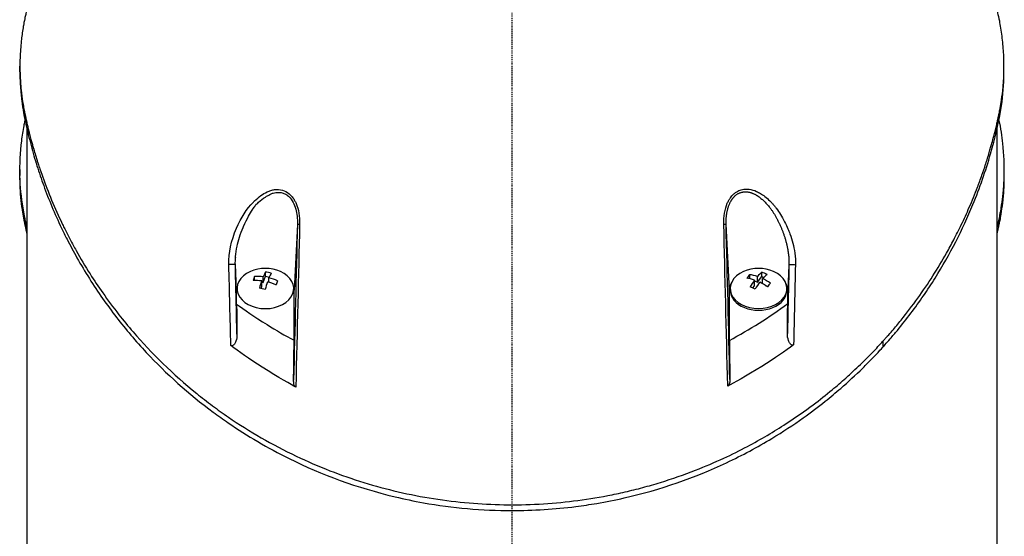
# Model space of a CAD drawing. Header units: millimetres. Extents: x 0 to 4378, y 0 to 2376.
# Tile 191 of 256: x 2155 to 2275, y 721 to 784. Entities that reach past the tile are written whole.
import ezdxf

# ---------------------------------------------------------------- set-up
doc = ezdxf.new("R2010")
doc.units = ezdxf.units.MM
doc.header["$LTSCALE"] = 0.2
doc.linetypes.add('CENTER2', pattern=[1.125, 0.75, -0.125, 0.125, -0.125])
doc.layers.add('02_Center Line', color=1, linetype='CENTER2')

# ---------------------------------------------------------------- blocks, each defined once
blk = doc.blocks.new('A$C8e57dc05')
for p, q in [((-59.86, 175.37), (-59.86, 176.07)), ((59.86, 175.38), (59.86, 176.08)), ((-59, 168.38), (-59, 106)), ((59, 168.38), (59, 106)), ((-59.86, 163.46), (-59.86, 162.76)), ((59.86, 163.46), (59.86, 162.75)), ((-29.71, 160.78), (-29.71, 160.78)), ((-29.29, 160.53), (-29.29, 160.53)), ((-29.08, 160.99), (-29.08, 160.99)), ((-29.8, 160.27), (-29.8, 160.26)), ((-29.7, 160.33), (-29.7, 160.31)), ((29.8, 160.32), (29.8, 160.32)), ((30.64, 160.29), (30.64, 160.29)), ((-32.31, 158.5), (-32.3, 158.5)), ((-32.17, 158.68), (-32.17, 158.68)), ((-26.27, 158.5), (-26.27, 158.5)), ((-25.99, 158.5), (-25.99, 158.5)), ((25.93, 158.5), (25.93, 158.5)), ((26.21, 158.5), (26.21, 158.5)), ((31.49, 158.68), (31.49, 158.68)), ((31.62, 158.5), (31.62, 158.5)), ((-26.1, 156.97), (-26.1, 156.97)), ((-26.1, 156.79), (-26.5, 148.78)), ((26.05, 156.9), (26.05, 156.9)), ((26.45, 148.78), (26.05, 156.81)), ((-33.5, 148.78), (-33.65, 151.91)), ((-29.98, 150.48), (-29.98, 151)), ((30.41, 150.44), (30.41, 150.96)), ((33.7, 151.85), (33.55, 148.78)), ((-31.31, 149.97), (-31.31, 150.46)), ((-30.44, 149.24), (-30.44, 149.92)), ((-30.44, 149.77), (-30.26, 149.73)), ((-30.26, 149.73), (-29.98, 150.48)), ((-30.26, 149.73), (-30.26, 150.42)), ((-29.98, 150.48), (-29.51, 150.39)), ((-29.56, 149.74), (-29.56, 150.29)), ((28.92, 150.17), (28.92, 150.68)), ((29.5, 149.33), (29.5, 150.01)), ((29.5, 149.92), (29.87, 149.77)), ((29.87, 149.77), (29.87, 150.46)), ((29.87, 149.77), (30.41, 150.44)), ((30.41, 150.44), (30.63, 150.35)), ((30.5, 149.57), (30.5, 150.2)), ((-33.5, 147.1), (-33.5, 148.78)), ((-33.45, 148.78), (-33.45, 148.99)), ((-30.53, 148.99), (-30.44, 149.24)), ((-28.71, 149.44), (-28.69, 149.44)), ((-26.55, 148.78), (-26.55, 148.99)), ((-26.5, 142.69), (-26.5, 148.78)), ((26.45, 142.68), (26.45, 148.78)), ((26.55, 148.78), (26.55, 149)), ((29.29, 149.06), (29.5, 149.33)), ((30.81, 149.38), (31.11, 149.26)), ((33.45, 148.78), (33.45, 149)), ((33.55, 147.17), (33.55, 148.78)), ((45.13, 142.58), (45.13, 141.87))]:
    blk.add_line(p, q)
for centre, start, end in [((-30, 146.93), 66.1424, 113.8576), ((30, 146.93), 66.0014, 113.9986)]:
    blk.add_arc(centre, 4.52, start, end)
for centre, major_axis, ratio, start_param, end_param in [((-25.6, 156.78), (-0.5, 0.012), 0.024319, 5.169697, 6.258496), ((25.55, 156.79), (0.5, 0.012), 0.023755, 0.024678, 1.113289), ((-34.15, 151.9), (0.5, 0.012), 0.05885, 0.024714, 2.181472), ((-30, 148.99), (-3.45, 0), 0.707878, 5.270816, 10.437148), ((-30.35, 147), (-0.83, -4.43), 0.181241, 3.617405, 3.864551), ((-29.63, 147.92), (-4.01, 1.5), 0.682686, 4.878253, 5.047825), ((30, 149), (-3.45, 0), 0.707107, 5.274295, 10.433668), ((29.69, 147.06), (-1.7, -4.17), 0.353222, 3.67081, 3.917956), ((30.72, 147.82), (-3.32, 2.71), 0.612563, 5.090876, 5.260448), ((34.2, 151.84), (-0.5, 0.012), 0.058318, 4.099347, 6.258459), ((-31.4, 147.2), (-0.79, -4.21), 0.181241, 3.860319, 4.029891), ((-30.09, 146.68), (4.22, -1.58), 0.682686, 1.902, 2.149147), ((-29.91, 147.18), (-4.22, 1.58), 0.682686, 5.043593, 5.29074), ((-30.35, 147), (-0.83, -4.43), 0.181241, 4.025659, 4.272806), ((-29.65, 146.87), (0.83, 4.43), 0.181241, 0.884066, 1.131213), ((-30.09, 146.68), (4.22, -1.58), 0.682686, 1.493746, 1.740893), ((-29.65, 146.87), (0.83, 4.43), 0.181241, 0.475812, 0.722959), ((-29.91, 147.18), (-4.22, 1.58), 0.682686, 4.635339, 4.882485), ((-28.6, 146.67), (0.79, 4.21), 0.181241, 0.718727, 0.888298), ((28.74, 147.44), (-1.62, -3.96), 0.353222, 3.913725, 4.083296), ((29.82, 146.71), (3.49, -2.85), 0.612563, 2.114623, 2.36177), ((30.18, 147.15), (-3.49, 2.85), 0.612563, 5.256216, 5.503362), ((29.69, 147.06), (-1.7, -4.17), 0.353222, 4.079064, 4.326211), ((30.31, 146.8), (1.7, 4.17), 0.353222, 0.937471, 1.184618), ((29.82, 146.71), (3.49, -2.85), 0.612563, 1.706369, 1.953516), ((30.31, 146.8), (1.7, 4.17), 0.353222, 0.529217, 0.776364), ((30.18, 147.15), (-3.49, 2.85), 0.612563, 4.847961, 5.095108), ((-30, 148.78), (-3.45, 0), 0.707878, 0, 0.000009), ((-30.37, 145.94), (4.01, -1.5), 0.682686, 1.736661, 1.906232), ((30, 148.78), (-3.55, 0), 0.707107, 5.903216, 6.283194), ((30, 148.78), (-3.45, 0), 0.707107, 0, 3.141593), ((29.28, 146.04), (3.32, -2.71), 0.612563, 1.949284, 2.118855), ((31.26, 146.42), (1.62, 3.96), 0.353222, 0.772132, 0.941703), ((30, 148.78), (3.55, 0), 0.707107, 0.000009, 0.379969), ((1.16, 188.94), (-51.84, -16.71), 0.966851, 1.753207, 1.907884)]:
    blk.add_ellipse(centre, major_axis=major_axis, ratio=ratio, start_param=start_param, end_param=end_param)
for points, knots in [([(-58.25, 185.97), (-58.35, 185.63), (-58.44, 185.29), (-58.72, 184.24), (-58.9, 183.52), (-59.09, 182.69), (-59.11, 182.59), (-59.15, 182.4), (-59.17, 182.32), (-59.21, 182.15), (-59.23, 182.06), (-59.27, 181.86), (-59.29, 181.75), (-59.33, 181.55), (-59.35, 181.47), (-59.39, 181.26), (-59.41, 181.14), (-59.45, 180.92), (-59.46, 180.81), (-59.57, 180.18), (-59.64, 179.65), (-59.77, 178.44), (-59.82, 177.75), (-59.87, 176.36), (-59.87, 175.66), (-59.82, 174.52), (-59.79, 174.07), (-59.75, 173.53), (-59.74, 173.42), (-59.71, 173.14), (-59.69, 172.95), (-59.61, 172.31), (-59.55, 171.86), (-59.43, 171.16), (-59.39, 170.92), (-59.33, 170.59), (-59.31, 170.51), (-59.28, 170.38), (-59.27, 170.33), (-59.24, 170.19), (-59.22, 170.09), (-59.17, 169.84), (-59.14, 169.69), (-59.06, 169.35), (-59.02, 169.16), (-58.93, 168.8), (-58.89, 168.62), (-58.83, 168.38), (-58.82, 168.32), (-58.77, 168.12), (-58.73, 167.96), (-58.63, 167.57), (-58.57, 167.36), (-58.47, 166.97), (-58.43, 166.81), (-58.34, 166.48), (-58.29, 166.32), (-58.17, 165.9), (-58.09, 165.64), (-57.96, 165.19), (-57.9, 165.01), (-57.8, 164.68), (-57.76, 164.54), (-57.69, 164.33), (-57.67, 164.26), (-57.58, 163.99), (-57.51, 163.78), (-57.13, 162.67), (-56.8, 161.76), (-56.06, 159.87), (-55.65, 158.9), (-55.03, 157.55), (-54.86, 157.17), (-54.58, 156.61), (-54.5, 156.43), (-54.19, 155.81), (-53.97, 155.38), (-53.51, 154.51), (-53.27, 154.06), (-52.49, 152.66), (-51.92, 151.71), (-50.84, 149.99), (-50.32, 149.22), (-49.16, 147.57), (-48.51, 146.68), (-47.27, 145.11), (-46.69, 144.41), (-43.82, 141.08), (-41.24, 138.55), (-37.73, 135.71), (-37.09, 135.22), (-35.81, 134.26), (-35.16, 133.8), (-31.95, 131.6), (-29.19, 129.99), (-24.91, 127.96), (-23.55, 127.37), (-20.8, 126.3), (-19.42, 125.82), (-15.27, 124.54), (-12.44, 123.88), (-8.11, 123.2), (-6.67, 123.03), (-2.4, 122.66), (0.45, 122.61), (6.12, 122.92), (8.91, 123.26), (12.36, 123.93), (13.07, 124.08), (14.49, 124.41), (15.2, 124.58), (16.63, 124.97), (17.35, 125.17), (19.51, 125.84), (20.94, 126.34), (23.5, 127.34), (24.65, 127.83), (26.75, 128.8), (27.71, 129.28), (30.29, 130.64), (31.87, 131.58), (34.51, 133.3), (35.6, 134.06), (37.45, 135.45), (38.22, 136.06), (39.53, 137.14), (40.08, 137.62), (40.82, 138.28), (41.02, 138.46), (41.39, 138.8), (41.56, 138.96), (42.03, 139.4), (42.33, 139.68), (43.05, 140.39), (43.48, 140.82), (44.11, 141.48), (44.32, 141.7), (44.63, 142.03), (44.73, 142.14), (44.9, 142.32), (45.11, 142.56), (45.13, 142.58)], [-5.231512, -5.231512, -5.231512, -5.231512, -5.19041, -5.19041, -5.103809, -5.103809, -5.091041, -5.091041, -5.081268, -5.081268, -5.070806, -5.070806, -5.057101, -5.057101, -5.047416, -5.047416, -5.032993, -5.032993, -5.021064, -5.021064, -4.959513, -4.959513, -4.879662, -4.879662, -4.798866, -4.798866, -4.746913, -4.746913, -4.735039, -4.735039, -4.713278, -4.713278, -4.660559, -4.660559, -4.631405, -4.631405, -4.620962, -4.620962, -4.61581, -4.61581, -4.603824, -4.603824, -4.585775, -4.585775, -4.565126, -4.565126, -4.545061, -4.545061, -4.538129, -4.538129, -4.518662, -4.518662, -4.489931, -4.489931, -4.468034, -4.468034, -4.446173, -4.446173, -4.412022, -4.412022, -4.38742, -4.38742, -4.368644, -4.368644, -4.359076, -4.359076, -4.331844, -4.331844, -4.208918, -4.208918, -4.076245, -4.076245, -4.023995, -4.023995, -3.998904, -3.998904, -3.939656, -3.939656, -3.878964, -3.878964, -3.746371, -3.746371, -3.637173, -3.637173, -3.509455, -3.509455, -3.406658, -3.406658, -3.009825, -3.009825, -2.924337, -2.924337, -2.84138, -2.84138, -2.519502, -2.519502, -2.374871, -2.374871, -2.235834, -2.235834, -1.965462, -1.965462, -1.83333, -1.83333, -1.574796, -1.574796, -1.31765, -1.31765, -1.250405, -1.250405, -1.181884, -1.181884, -1.111813, -1.111813, -0.967968, -0.967968, -0.846322, -0.846322, -0.739809, -0.739809, -0.553416, -0.553416, -0.413606, -0.413606, -0.308754, -0.308754, -0.230175, -0.230175, -0.200698, -0.200698, -0.174921, -0.174921, -0.129811, -0.129811, -0.061984, -0.061984, -0.028133, -0.028133, -0.011208, -0.011208, -0.000001, -0.000001, -0.000001, -0.000001]), ([(45.13, 142.58), (45.15, 142.6), (45.36, 142.83), (45.52, 143), (45.61, 143.11), (45.89, 143.43), (46.08, 143.65), (46.63, 144.29), (46.99, 144.72), (48.04, 146.03), (48.72, 146.92), (50.65, 149.6), (51.82, 151.44), (53.17, 153.83), (53.46, 154.37), (54.06, 155.52), (54.37, 156.14), (55.01, 157.46), (55.33, 158.17), (55.99, 159.68), (56.32, 160.5), (56.82, 161.81), (57, 162.3), (57.33, 163.23), (57.48, 163.67), (57.78, 164.6), (57.93, 165.08), (58.13, 165.76), (58.18, 165.95), (58.29, 166.32), (58.34, 166.5), (58.47, 166.97), (58.54, 167.24), (58.67, 167.74), (58.73, 167.95), (58.83, 168.38), (58.88, 168.59), (58.96, 168.91), (58.98, 169.01), (59.04, 169.26), (59.08, 169.42), (59.12, 169.63), (59.13, 169.68), (59.15, 169.77), (59.16, 169.82), (59.18, 169.9), (59.19, 169.93), (59.2, 170), (59.21, 170.05), (59.24, 170.17), (59.25, 170.24), (59.29, 170.42), (59.31, 170.52), (59.36, 170.79), (59.39, 170.95), (59.45, 171.26), (59.48, 171.43), (59.58, 172.08), (59.65, 172.57), (59.86, 174.52), (59.9, 175.99), (59.79, 178.13), (59.74, 178.8), (59.58, 180.11), (59.48, 180.75), (59.33, 181.56), (59.29, 181.73), (59.25, 181.95), (59.24, 182), (59.21, 182.13), (59.19, 182.22), (59.03, 182.97), (58.87, 183.64), (58.57, 184.81), (58.44, 185.28), (58.31, 185.75)], [-8.505803, -8.505803, -8.505803, -8.505803, -8.494785, -8.494785, -8.478063, -8.478063, -8.444627, -8.444627, -8.377752, -8.377752, -8.243883, -8.243883, -7.976301, -7.976301, -7.899894, -7.899894, -7.812617, -7.812617, -7.713811, -7.713811, -7.601206, -7.601206, -7.533204, -7.533204, -7.472897, -7.472897, -7.406802, -7.406802, -7.380659, -7.380659, -7.356701, -7.356701, -7.315971, -7.315971, -7.284981, -7.284981, -7.253286, -7.253286, -7.239037, -7.239037, -7.215436, -7.215436, -7.206289, -7.206289, -7.198131, -7.198131, -7.189482, -7.189482, -7.169747, -7.169747, -7.137337, -7.137337, -7.092372, -7.092372, -7.023785, -7.023785, -6.954937, -6.954937, -6.744242, -6.744242, -6.117798, -6.117798, -5.832068, -5.832068, -5.558694, -5.558694, -5.484409, -5.484409, -5.462186, -5.462186, -5.424226, -5.424226, -5.133135, -5.133135, -4.933815, -4.933815, -4.933815, -4.933815]), ([(-59.86, 175.37), (-59.86, 175.1), (-59.86, 174.84), (-59.83, 173.92), (-59.79, 173.27), (-59.7, 172.37), (-59.67, 172.11), (-59.58, 171.36), (-59.5, 170.86), (-59.39, 170.2), (-59.36, 170.05), (-59.31, 169.79), (-59.28, 169.68), (-59.24, 169.47), (-59.22, 169.37), (-59.17, 169.16), (-59.15, 169.05), (-59.04, 168.53), (-58.94, 168.12), (-58.73, 167.27), (-58.62, 166.83), (-58.28, 165.57), (-58.05, 164.75), (-57.53, 163.13), (-57.26, 162.32), (-56.66, 160.67), (-56.33, 159.83), (-55.61, 158.11), (-55.22, 157.23), (-54.59, 155.9), (-54.36, 155.45), (-53.74, 154.23), (-53.34, 153.47), (-52.44, 151.88), (-51.94, 151.04), (-50.9, 149.39), (-50.36, 148.58), (-49.26, 147.01), (-48.7, 146.24), (-46.99, 144.03), (-45.78, 142.6), (-42.07, 138.63), (-39.35, 136.18), (-35.74, 133.5), (-35.13, 133.07), (-32.21, 131.06), (-29.73, 129.6), (-23.12, 126.33), (-18.82, 124.74), (-13.08, 123.37), (-11.93, 123.13), (-9, 122.61), (-7.22, 122.37), (-3.62, 122.05), (-1.81, 121.97), (0, 121.97)], [0.3703293, 0.3703293, 0.3703293, 0.3703293, 0.3768428, 0.3768428, 0.3928613, 0.3928613, 0.3992061, 0.3992061, 0.4115742, 0.4115742, 0.4153435, 0.4153435, 0.4181398, 0.4181398, 0.4207138, 0.4207138, 0.4231441, 0.4231441, 0.4328041, 0.4328041, 0.443145, 0.443145, 0.4624048, 0.4624048, 0.4815797, 0.4815797, 0.5018181, 0.5018181, 0.5229618, 0.5229618, 0.5340035, 0.5340035, 0.5527188, 0.5527188, 0.5738832, 0.5738832, 0.5945831, 0.5945831, 0.6145009, 0.6145009, 0.6528362, 0.6528362, 0.7241388, 0.7241388, 0.7381113, 0.7381113, 0.7906485, 0.7906485, 0.8696683, 0.8696683, 0.8893857, 0.8893857, 0.91901, 0.91901, 0.9486637, 0.9486637, 0.9486637, 0.9486637]), ([(45.13, 141.87), (45.17, 141.92), (45.54, 142.32), (46.32, 143.22), (46.61, 143.56), (47.46, 144.59), (48.01, 145.28), (49.59, 147.39), (50.58, 148.82), (53.3, 153.17), (54.83, 156.17), (56.92, 161.26), (57.63, 163.32), (58.81, 167.43), (59.13, 168.96), (59.26, 169.57), (59.28, 169.67), (59.37, 170.1), (59.43, 170.42), (59.69, 172.04), (59.82, 173.34), (59.86, 174.89), (59.86, 175.13), (59.86, 175.38)], [0.000001, 0.000001, 0.000001, 0.000001, 0.0209992, 0.0209992, 0.0336204, 0.0336204, 0.0588534, 0.0588534, 0.10929, 0.10929, 0.2101393, 0.2101393, 0.2773865, 0.2773865, 0.3432593, 0.3432593, 0.3572552, 0.3572552, 0.400141, 0.400141, 0.5721057, 0.5721057, 0.60461, 0.60461, 0.60461, 0.60461]), ([(-59, 156.43), (-59.12, 156.94), (-59.2, 157.31), (-59.26, 157.62), (-59.28, 157.72), (-59.37, 158.16), (-59.43, 158.48), (-59.69, 160.1), (-59.82, 161.41), (-59.89, 164.14), (-59.82, 165.55), (-59.57, 167.58), (-59.48, 168.19), (-59.32, 169), (-59.29, 169.19), (-59.24, 169.41), (-59.24, 169.42), (-59.23, 169.44)], [0.316575, 0.316575, 0.316575, 0.316575, 0.3432593, 0.3432593, 0.3572552, 0.3572552, 0.400141, 0.400141, 0.5721057, 0.5721057, 0.7581527, 0.7581527, 0.8392653, 0.8392653, 0.8651236, 0.8651236, 0.8665705, 0.8665705, 0.8665705, 0.8665705]), ([(59.24, 169.46), (59.43, 168.5), (59.59, 167.55), (59.83, 165.31), (59.89, 163.98), (59.83, 161.99), (59.79, 161.34), (59.7, 160.42), (59.67, 160.16), (59.58, 159.4), (59.5, 158.89), (59.39, 158.23), (59.36, 158.07), (59.31, 157.81), (59.28, 157.7), (59.24, 157.48), (59.22, 157.38), (59.17, 157.17), (59.15, 157.06), (59.09, 156.77), (59.04, 156.57), (59, 156.38)], [0.3226532, 0.3226532, 0.3226532, 0.3226532, 0.3447473, 0.3447473, 0.3768428, 0.3768428, 0.3928613, 0.3928613, 0.3992061, 0.3992061, 0.4115742, 0.4115742, 0.4153435, 0.4153435, 0.4181398, 0.4181398, 0.4207138, 0.4207138, 0.4231441, 0.4231441, 0.4275872, 0.4275872, 0.4275872, 0.4275872]), ([(-59, 155.72), (-59, 155.73), (-59, 155.73), (-59.04, 155.89), (-59.08, 156.05), (-59.12, 156.26), (-59.13, 156.31), (-59.15, 156.41), (-59.16, 156.45), (-59.18, 156.54), (-59.19, 156.57), (-59.2, 156.64), (-59.21, 156.68), (-59.24, 156.81), (-59.25, 156.88), (-59.29, 157.05), (-59.31, 157.16), (-59.36, 157.43), (-59.39, 157.59), (-59.45, 157.91), (-59.48, 158.07), (-59.58, 158.72), (-59.65, 159.22), (-59.81, 160.72), (-59.86, 161.74), (-59.86, 162.76)], [-7.2397832, -7.2397832, -7.2397832, -7.2397832, -7.2390372, -7.2390372, -7.2154363, -7.2154363, -7.2062893, -7.2062893, -7.1981312, -7.1981312, -7.1894816, -7.1894816, -7.1697467, -7.1697467, -7.1373366, -7.1373366, -7.0923724, -7.0923724, -7.0237854, -7.0237854, -6.9549367, -6.9549367, -6.7442417, -6.7442417, -6.3137939, -6.3137939, -6.3137939, -6.3137939]), ([(59.86, 162.75), (59.86, 162.38), (59.85, 162.01), (59.82, 161.18), (59.79, 160.73), (59.75, 160.17), (59.74, 160.07), (59.71, 159.78), (59.69, 159.59), (59.61, 158.94), (59.55, 158.48), (59.43, 157.78), (59.39, 157.53), (59.33, 157.2), (59.31, 157.11), (59.28, 156.98), (59.27, 156.94), (59.24, 156.79), (59.22, 156.69), (59.17, 156.44), (59.14, 156.29), (59.07, 155.97), (59.03, 155.83), (59, 155.68)], [-4.8416066, -4.8416066, -4.8416066, -4.8416066, -4.7988656, -4.7988656, -4.7469126, -4.7469126, -4.7350389, -4.7350389, -4.7132784, -4.7132784, -4.660559, -4.660559, -4.6314054, -4.6314054, -4.6209621, -4.6209621, -4.6158095, -4.6158095, -4.6038241, -4.6038241, -4.5857751, -4.5857751, -4.569121, -4.569121, -4.569121, -4.569121]), ([(-34.44, 151.92), (-34.48, 153.34), (-34.16, 154.8), (-33.51, 156.33), (-32.96, 157.62), (-32.27, 158.68), (-31.46, 159.52), (-31.41, 159.56), (-31.36, 159.61), (-31.31, 159.66), (-30.81, 160.15), (-30.3, 160.52), (-29.78, 160.75), (-29.63, 160.82), (-29.47, 160.88), (-29.33, 160.92), (-29.18, 160.97), (-29.03, 161.01), (-28.89, 161.03), (-28.58, 161.07), (-28.26, 161.04), (-27.92, 160.95), (-27.63, 160.87), (-27.37, 160.73), (-27.12, 160.53), (-27.07, 160.5), (-27.03, 160.45), (-26.98, 160.41), (-26.87, 160.3), (-26.76, 160.18), (-26.66, 160.05), (-26.59, 159.95), (-26.52, 159.84), (-26.45, 159.72), (-26.38, 159.6), (-26.32, 159.48), (-26.27, 159.36), (-25.95, 158.63), (-25.8, 157.77), (-25.83, 156.8)], [0, 0, 0, 0, 0.25, 0.25, 0.25, 0.4865055, 0.4865055, 0.4865055, 0.5, 0.5, 0.5, 0.625, 0.625, 0.625, 0.65625, 0.65625, 0.65625, 0.6875, 0.6875, 0.6875, 0.75, 0.75, 0.75, 0.8021419, 0.8021419, 0.8021419, 0.8125, 0.8125, 0.8125, 0.8375, 0.8375, 0.8375, 0.85625, 0.85625, 0.85625, 0.875, 0.875, 0.875, 0.9999999, 0.9999999, 0.9999999, 0.9999999]), ([(-29.74, 160.29), (-29.64, 160.35), (-29.55, 160.4), (-29.45, 160.45), (-29.36, 160.5), (-29.26, 160.54), (-29.15, 160.58), (-29.01, 160.63), (-28.84, 160.68), (-28.54, 160.7), (-28.52, 160.7), (-28.5, 160.7), (-28.48, 160.7), (-28.4, 160.7), (-28.32, 160.7), (-28.26, 160.7), (-28.2, 160.69), (-28.13, 160.68), (-28.07, 160.67), (-27.92, 160.64), (-27.77, 160.59), (-27.63, 160.53), (-27.47, 160.45), (-27.33, 160.35), (-27.19, 160.23), (-27.17, 160.21), (-27.14, 160.19), (-27.11, 160.16), (-26.93, 159.97), (-26.76, 159.75), (-26.63, 159.48), (-26.5, 159.24), (-26.39, 158.96), (-26.31, 158.65), (-26.17, 158.13), (-26.09, 157.51), (-26.1, 156.79)], [-0.9529877, -0.9529877, -0.9529877, -0.9529877, -0.9022408, -0.9022408, -0.9022408, -0.8514938, -0.8514938, -0.8514938, -0.75, -0.75, -0.75, -0.7421865, -0.7421865, -0.7421865, -0.705, -0.705, -0.705, -0.675, -0.675, -0.675, -0.6, -0.6, -0.6, -0.5168612, -0.5168612, -0.5168612, -0.5, -0.5, -0.5, -0.375, -0.375, -0.375, -0.25, -0.25, -0.25, -0.0000001, -0.0000001, -0.0000001, -0.0000001]), ([(25.77, 156.81), (25.75, 157.79), (25.9, 158.64), (26.2, 159.37), (26.25, 159.49), (26.32, 159.62), (26.4, 159.76), (26.46, 159.87), (26.52, 159.97), (26.58, 160.05), (26.69, 160.2), (26.8, 160.34), (26.93, 160.45), (27.02, 160.54), (27.11, 160.62), (27.21, 160.69), (27.38, 160.81), (27.56, 160.9), (27.75, 160.97), (27.95, 161.04), (28.16, 161.08), (28.37, 161.09), (28.53, 161.1), (28.7, 161.1), (28.86, 161.08), (29.15, 161.04), (29.46, 160.95), (29.76, 160.82), (29.94, 160.74), (30.09, 160.66), (30.23, 160.57), (30.4, 160.47), (30.58, 160.34), (30.77, 160.19), (30.97, 160.04), (31.17, 159.86), (31.38, 159.65), (31.43, 159.6), (31.49, 159.54), (31.56, 159.46), (31.63, 159.39), (31.7, 159.31), (31.78, 159.22), (31.89, 159.09), (31.98, 158.98), (32.06, 158.89), (32.08, 158.86), (32.12, 158.81), (32.16, 158.76), (32.35, 158.52), (32.52, 158.26), (32.68, 158), (32.84, 157.74), (33, 157.45), (33.16, 157.12), (33.33, 156.81), (33.46, 156.52), (33.57, 156.27), (33.63, 156.13), (33.67, 156.03), (33.69, 155.97), (33.73, 155.88), (33.77, 155.77), (33.81, 155.66), (33.96, 155.26), (34.07, 154.88), (34.16, 154.53), (34.27, 154.14), (34.35, 153.74), (34.41, 153.31), (34.47, 152.83), (34.5, 152.34), (34.49, 151.86)], [0, 0, 0, 0, 0.125, 0.125, 0.125, 0.142857, 0.142857, 0.142857, 0.160714, 0.160714, 0.160714, 0.1875, 0.1875, 0.1875, 0.210358, 0.210358, 0.210358, 0.25, 0.25, 0.25, 0.28125, 0.28125, 0.28125, 0.3125, 0.3125, 0.3125, 0.375, 0.375, 0.375, 0.410714, 0.410714, 0.410714, 0.446429, 0.446429, 0.446429, 0.5, 0.5, 0.5, 0.518047, 0.518047, 0.518047, 0.535714, 0.535714, 0.535714, 0.559524, 0.559524, 0.559524, 0.571429, 0.571429, 0.571429, 0.642857, 0.642857, 0.642857, 0.696429, 0.696429, 0.696429, 0.75, 0.75, 0.75, 0.775, 0.775, 0.775, 0.8, 0.8, 0.8, 0.85, 0.85, 0.85, 0.925, 0.925, 0.925, 1, 1, 1, 1]), ([(-31.06, 159.3), (-31.05, 159.3), (-31.04, 159.3), (-31.04, 159.29), (-31.03, 159.28), (-31.03, 159.28), (-31.03, 159.29), (-31.03, 159.29), (-31.03, 159.29), (-31.02, 159.3), (-31.02, 159.3), (-31.02, 159.31), (-31.01, 159.32), (-30.97, 159.35), (-30.89, 159.41), (-30.82, 159.49), (-30.62, 159.71), (-30.3, 159.92), (-30, 160.13)], [-0.161555, -0.161555, -0.161555, -0.161555, -0.1611328, -0.1611328, -0.1611328, -0.1603838, -0.1603838, -0.1603838, -0.1601562, -0.1601562, -0.1601562, -0.15625, -0.15625, -0.15625, -0.125, -0.125, -0.125, 0, 0, 0, 0]), ([(-32.7, 156.44), (-32.7, 156.46), (-32.69, 156.48), (-32.68, 156.5), (-32.67, 156.52), (-32.67, 156.54), (-32.66, 156.55), (-32.23, 157.54), (-31.82, 158.18), (-31.59, 158.54), (-31.58, 158.56), (-31.56, 158.58), (-31.55, 158.61), (-31.41, 158.82), (-31.31, 158.97), (-31.23, 159.08), (-31.2, 159.12), (-31.17, 159.16), (-31.14, 159.2), (-31.13, 159.22), (-31.11, 159.24), (-31.1, 159.25), (-31.1, 159.26), (-31.09, 159.26), (-31.09, 159.27), (-31.08, 159.28), (-31.07, 159.29), (-31.06, 159.3)], [-0.5091392, -0.5091392, -0.5091392, -0.5091392, -0.5044443, -0.5044443, -0.5044443, -0.5, -0.5, -0.5, -0.2658839, -0.2658839, -0.2658839, -0.25, -0.25, -0.25, -0.1875, -0.1875, -0.1875, -0.171875, -0.171875, -0.171875, -0.1640625, -0.1640625, -0.1640625, -0.1621094, -0.1621094, -0.1621094, -0.161555, -0.161555, -0.161555, -0.161555]), ([(-33.65, 151.91), (-33.67, 152.47), (-33.63, 153.23), (-33.43, 154.15), (-33.29, 154.84), (-33.06, 155.62), (-32.7, 156.44)], [-0.9999999, -0.9999999, -0.9999999, -0.9999999, -0.7192609, -0.7192609, -0.7192609, -0.5091392, -0.5091392, -0.5091392, -0.5091392]), ([(-33.5, 148.78), (-33.5, 148.79), (-33.5, 148.8), (-33.5, 148.99), (-33.47, 149.15), (-33.42, 149.3)], [-1.6374187, -1.6374187, -1.6374187, -1.6374187, -1.6275691, -1.6275691, -1.4665788, -1.4665788, -1.4665788, -1.4665788]), ([(-33.5, 147.1), (-32.56, 146.41), (-31.35, 145.56), (-28.63, 143.87), (-27.64, 143.3), (-26.5, 142.69)], [-1.360949, -1.360949, -1.360949, -1.360949, -0.704854, -0.704854, -0.209771, -0.209771, -0.209771, -0.209771]), ([(-33.5, 147.1), (-33.49, 146.62), (-33.49, 146.13), (-33.48, 145.64), (-33.48, 145.27), (-33.47, 144.9), (-33.46, 144.16), (-33.46, 143.8), (-33.46, 143.43)], [-0.4132634, -0.4132634, -0.4132634, -0.4132634, -0.248278, -0.248278, -0.248278, -0.1241395, -0.1241395, -0.000001, -0.000001, -0.000001, -0.000001]), ([(33.51, 143.51), (33.51, 144.12), (33.52, 144.73), (33.54, 145.95), (33.54, 146.56), (33.55, 147.17)], [-0.4115069, -0.4115069, -0.4115069, -0.4115069, -0.2057535, -0.2057535, 0, 0, 0, 0]), ([(-33.46, 143.43), (-33.45, 143.14), (-33.5, 142.84), (-33.64, 142.44), (-33.7, 142.32), (-33.81, 142.17), (-33.86, 142.12), (-33.93, 142.06), (-33.97, 142.05), (-34.03, 142.03), (-34.05, 142.02), (-34.1, 142.03), (-34.13, 142.03), (-34.17, 142.05), (-34.19, 142.06), (-34.2, 142.07)], [0, 0, 0, 0, 0.095972, 0.095972, 0.1472556, 0.1472556, 0.1799, 0.1799, 0.201094, 0.201094, 0.2173693, 0.2173693, 0.2315622, 0.2315622, 0.2460854, 0.2460854, 0.2460854, 0.2460854]), ([(-26.57, 137.83), (-26.56, 138.43), (-26.55, 139.02), (-26.53, 140.21), (-26.53, 140.81), (-26.52, 141.4), (-26.52, 141.4), (-26.52, 141.41), (-26.52, 141.42), (-26.51, 141.84), (-26.51, 142.27), (-26.5, 142.69)], [-0.3898017, -0.3898017, -0.3898017, -0.3898017, -0.1949013, -0.1949013, 0, 0, 0, 0.0018086, 0.0018086, 0.0018086, 0.14148, 0.14148, 0.14148, 0.14148]), ([(26.45, 142.68), (26.46, 141.89), (26.47, 141.1), (26.49, 139.52), (26.5, 138.72), (26.51, 137.93)], [-0.5215449, -0.5215449, -0.5215449, -0.5215449, -0.2607807, -0.2607807, -0.000001, -0.000001, -0.000001, -0.000001]), ([(34.26, 142.14), (34.24, 142.12), (34.22, 142.11), (34.18, 142.1), (34.16, 142.09), (34.11, 142.09), (34.08, 142.09), (34.02, 142.11), (33.99, 142.13), (33.91, 142.19), (33.87, 142.24), (33.76, 142.39), (33.7, 142.51), (33.55, 142.92), (33.5, 143.23), (33.51, 143.51)], [0, 0, 0, 0, 0.0072477, 0.0072477, 0.0143489, 0.0143489, 0.0228418, 0.0228418, 0.0339291, 0.0339291, 0.0510712, 0.0510712, 0.0783349, 0.0783349, 0.128202, 0.128202, 0.128202, 0.128202]), ([(-26.3, 137), (-26.81, 137.27), (-28.37, 138.12), (-31.97, 140.43), (-33.27, 141.36), (-34.2, 142.07)], [0.000001, 0.000001, 0.000001, 0.000001, 0.1867187, 0.1867187, 0.3309926, 0.3309926, 0.3309926, 0.3309926]), ([(0, 121.97), (1.3, 121.97), (2.6, 122.01), (5.2, 122.18), (6.49, 122.3), (8.63, 122.57), (9.48, 122.7), (11.44, 123.04), (12.56, 123.26), (18.08, 124.51), (22.24, 125.98), (28.03, 128.7), (29.87, 129.69), (32.95, 131.55), (34.22, 132.39), (36.36, 133.91), (37.24, 134.58), (38.75, 135.79), (39.38, 136.31), (40.93, 137.65), (41.81, 138.47), (43.1, 139.73), (43.51, 140.15), (44.13, 140.79), (44.34, 141.01), (44.87, 141.58), (45.11, 141.85), (45.13, 141.87)], [0, 0, 0, 0, 0.390825, 0.390825, 0.781922, 0.781922, 1.04286, 1.04286, 1.390837, 1.390837, 2.785291, 2.785291, 3.480739, 3.480739, 4.002308, 4.002308, 4.393417, 4.393417, 4.686737, 4.686737, 5.128171, 5.128171, 5.349223, 5.349223, 5.459526, 5.459526, 5.641477, 5.641477, 5.641477, 5.641477]), ([(34.26, 142.14), (33.3, 141.43), (31.95, 140.5), (28.48, 138.32), (26.97, 137.5), (26.25, 137.11)], [0.000001, 0.000001, 0.000001, 0.000001, 0.4106193, 0.4106193, 0.9148229, 0.9148229, 0.9148229, 0.9148229]), ([(-26.3, 137), (-26.33, 137.01), (-26.35, 137.03), (-26.4, 137.08), (-26.42, 137.11), (-26.47, 137.2), (-26.5, 137.28), (-26.55, 137.51), (-26.57, 137.67), (-26.57, 137.83)], [0.00000001, 0.00000001, 0.00000001, 0.00000001, 0.00934531, 0.00934531, 0.02070119, 0.02070119, 0.04610095, 0.04610095, 0.07967024, 0.07967024, 0.07967024, 0.07967024]), ([(26.51, 137.93), (26.52, 137.76), (26.5, 137.61), (26.45, 137.39), (26.42, 137.31), (26.36, 137.22), (26.34, 137.19), (26.3, 137.14), (26.28, 137.13), (26.25, 137.11)], [0, 0, 0, 0, 0.0547661, 0.0547661, 0.0963591, 0.0963591, 0.1151719, 0.1151719, 0.1307191, 0.1307191, 0.1307191, 0.1307191])]:
    blk.add_open_spline(points, degree=3, knots=knots)
blk.add_rational_spline([(26.05, 156.81), (26.04, 157.53), (26.11, 158.25), (26.54, 159.59), (26.93, 160.19), (27.99, 160.83), (28.63, 160.83), (29.78, 160.4), (30.3, 160.01), (31.68, 158.6), (32.39, 157.37), (33.4, 154.74), (33.74, 153.3), (33.7, 151.85)], [1.00000030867, 1.0000002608, 1.00000021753, 1.0000001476, 1.00000012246, 1.0000001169, 1.00000013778, 1.00000020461, 1.00000024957, 1.00000040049, 1.00000052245, 1.00000079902, 1.00000095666, 1.00000112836], degree=3, knots=[0, 0, 0, 0, 0.125, 0.125, 0.25, 0.25, 0.375, 0.375, 0.5, 0.5, 0.75, 0.75, 1, 1, 1, 1])
for points in [[(-30, 160.13), (-29.9, 160.19), (-29.82, 160.25), (-29.74, 160.29)], [(-26.1, 156.79), (-26.26, 150.47), (-26.41, 144.15), (-26.57, 137.83)], [(-25.83, 156.8), (-25.97, 150.53), (-26.13, 143.91), (-26.3, 137)], [(26.25, 137.11), (26.08, 143.98), (25.92, 150.58), (25.77, 156.81)], [(26.51, 137.93), (26.36, 144.22), (26.21, 150.51), (26.05, 156.81)], [(-33.63, 152.75), (-33.63, 152.75), (-33.63, 152.75), (-33.64, 152.74)], [(33.68, 152.64), (33.68, 152.64), (33.69, 152.63), (33.69, 152.63)], [(-34.2, 142.07), (-34.28, 145.36), (-34.36, 148.64), (-34.44, 151.92)], [(-33.46, 143.43), (-33.52, 146.26), (-33.59, 149.08), (-33.65, 151.91)], [(33.7, 151.85), (33.64, 149.07), (33.57, 146.29), (33.51, 143.51)], [(34.49, 151.86), (34.41, 148.62), (34.33, 145.38), (34.26, 142.14)], [(-26.57, 149.28), (-26.53, 149.13), (-26.5, 148.96), (-26.5, 148.78)]]:
    blk.add_open_spline(points, degree=3)
at = {"layer": '02_Center Line'}
blk.add_line((0, 1153.01), (0, -16.53), dxfattribs=at)

msp = doc.modelspace()

# ---------------------------------------------------------------- block references
msp.add_blockref('A$C8e57dc05', (2214.674, 602.257))

doc.saveas('drawing.dxf')
